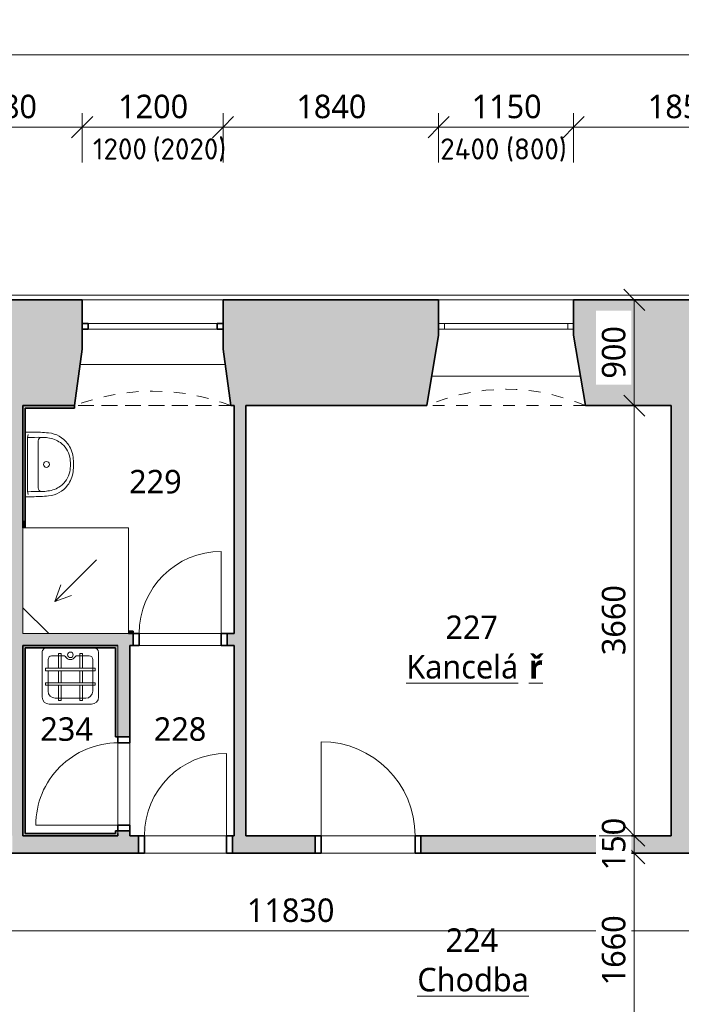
# Model space of a CAD drawing. Header units: metres. Extents: x -2.8 to 41.5, y -4.4 to 31.
# Tile 20 of 22: x 25.7 to 31.3, y 8.8 to 17.1. Entities that reach past the tile are written whole.
import ezdxf

# ---------------------------------------------------------------- set-up
doc = ezdxf.new("R2010")
doc.units = ezdxf.units.M
doc.linetypes.add('AV - Cerch_ 1 tecka 2mm', pattern=[0.004, 0.002, -0.001, 0, -0.001])
doc.layers.add('AV-KOTY', color=5, linetype='Continuous', lineweight=13, true_color=0x0000ff)
doc.layers.add('AV-MISTNOSTI', color=5, linetype='Continuous', lineweight=5, true_color=0x0000ff)
for name, color, linetype, lineweight in [('AV-KOTY-100', 7, 'Continuous', 5), ('AV-SRAFY', 7, 'Continuous', 35), ('AV-STAVBA', 7, 'Continuous', 18), ('AV-VYBAVENI', 7, 'Continuous', 18)]:
    doc.layers.add(name, color=color, linetype=linetype, lineweight=lineweight)
doc.styles.add('ISOCPEUR', font='isocpeur.ttf', dxfattribs={"height": 0.18})
doc.styles.add('Trebuchet MS', font='trebuc.ttf', dxfattribs={"height": 0.2})
doc.styles.add('Trebuchet MS_B', font='trebuc.ttf', dxfattribs={"height": 0.2})
doc.dimstyles.new('2_mm_-_O_-_Blue_-_mm_-_zaokrouhlena', dxfattribs={"dimscale": 0.3048, "dimtxt": 0.20619, "dimasz": 0.590551, "dimexe": 0.393701, "dimexo": 0.0625, "dimgap": 0.065617, "dimtad": 1, "dimdec": 0, "dimlfac": 1000, "dimrnd": 10, "dimzin": 0, "dimdsep": 46, "dimtxsty": 'Trebuchet MS', "dimblk1": 'OBLIQUE', "dimblk2": 'OBLIQUE', "dimsah": 1, "dimcen": 0.09, "dimazin": 0, "dimtfac": 1, "dimtdec": 4, "dimtix": 1, "dimtmove": 0, "dimatfit": 3, "dimfxl": 0.984252, "dimfxlon": 1, "dimtvp": 1, "dimtfill": 1, "dimtolj": 1, "dimtzin": 0, "dimarcsym": 2})

# ---------------------------------------------------------------- blocks, each defined once
blk = doc.blocks.new('DO_1-L_Ocel_ - 700x1970_150-958473-2NP')
at = {"layer": 'AV-STAVBA'}
for p, q in [((0.35, 0.775), (0.35, 0.075)), ((-0.35, 0.075), (0.35, 0.075)), ((-0.35, -0.075), (0.35, -0.075))]:
    blk.add_line(p, q, dxfattribs=at)
at = {"layer": 'AV-STAVBA', "linetype": 'AV - Cerch_ 1 tecka 2mm'}
for p, q in [((-0.4, 0.075), (0.4, 0.075)), ((-0.35, 0.075), (0.35, 0.075)), ((-0.4, -0.075), (0.4, -0.075)), ((-0.35, -0.075), (0.35, -0.075))]:
    blk.add_line(p, q, dxfattribs=at)
at = {"layer": 'AV-STAVBA', "lineweight": 35}
for p, q in [((-0.35, 0.075), (-0.4, 0.075)), ((-0.4, 0.075), (-0.4, -0.075)), ((-0.35, -0.075), (-0.35, 0.075)), ((0.4, 0.075), (0.35, 0.075)), ((0.35, 0.075), (0.35, -0.075)), ((0.4, -0.075), (0.4, 0.075)), ((-0.4, -0.075), (-0.35, -0.075)), ((0.35, -0.075), (0.4, -0.075))]:
    blk.add_line(p, q, dxfattribs=at)
at = {"layer": 'AV-STAVBA'}
blk.add_arc((0.35, 0.075), 0.7, 90, 180, dxfattribs=at)
blk = doc.blocks.new('DO_1-L_Ocel_ - 700x1970_100-947950-2NP')
at = {"layer": 'AV-STAVBA'}
for p, q in [((0.35, 0.75), (0.35, 0.05)), ((-0.35, 0.05), (0.35, 0.05)), ((-0.35, -0.05), (0.35, -0.05))]:
    blk.add_line(p, q, dxfattribs=at)
at = {"layer": 'AV-STAVBA', "linetype": 'AV - Cerch_ 1 tecka 2mm'}
for p, q in [((-0.4, 0.05), (0.4, 0.05)), ((-0.35, 0.05), (0.35, 0.05)), ((-0.4, -0.05), (0.4, -0.05)), ((-0.35, -0.05), (0.35, -0.05))]:
    blk.add_line(p, q, dxfattribs=at)
at = {"layer": 'AV-STAVBA', "lineweight": 35}
for p, q in [((-0.35, 0.05), (-0.4, 0.05)), ((-0.4, 0.05), (-0.4, -0.05)), ((-0.35, -0.05), (-0.35, 0.05)), ((0.4, 0.05), (0.35, 0.05)), ((0.35, 0.05), (0.35, -0.05)), ((0.4, -0.05), (0.4, 0.05)), ((-0.4, -0.05), (-0.35, -0.05)), ((0.35, -0.05), (0.4, -0.05))]:
    blk.add_line(p, q, dxfattribs=at)
at = {"layer": 'AV-STAVBA'}
blk.add_arc((0.35, 0.05), 0.7, 90, 180, dxfattribs=at)
blk = doc.blocks.new('DO_1-P_Ocel_ - 700x1970_100-947632-2NP')
at = {"layer": 'AV-STAVBA'}
for p, q in [((-0.35, 0.75), (-0.35, 0.05)), ((-0.35, 0.05), (0.35, 0.05)), ((-0.35, -0.05), (0.35, -0.05))]:
    blk.add_line(p, q, dxfattribs=at)
at = {"layer": 'AV-STAVBA', "linetype": 'AV - Cerch_ 1 tecka 2mm'}
for p, q in [((-0.4, 0.05), (0.4, 0.05)), ((-0.35, 0.05), (0.35, 0.05)), ((-0.4, -0.05), (0.4, -0.05)), ((-0.35, -0.05), (0.35, -0.05))]:
    blk.add_line(p, q, dxfattribs=at)
at = {"layer": 'AV-STAVBA', "lineweight": 35}
for p, q in [((-0.35, 0.05), (-0.4, 0.05)), ((-0.4, 0.05), (-0.4, -0.05)), ((-0.35, -0.05), (-0.35, 0.05)), ((0.4, 0.05), (0.35, 0.05)), ((0.35, 0.05), (0.35, -0.05)), ((0.4, -0.05), (0.4, 0.05)), ((-0.4, -0.05), (-0.35, -0.05)), ((0.35, -0.05), (0.4, -0.05))]:
    blk.add_line(p, q, dxfattribs=at)
at = {"layer": 'AV-STAVBA'}
blk.add_arc((-0.35, 0.05), 0.7, 0, 90, dxfattribs=at)
blk = doc.blocks.new('DO_1-P_Ocel_ - 800x1970_150-917843-2NP')
at = {"layer": 'AV-STAVBA'}
for p, q in [((-0.4, 0.875), (-0.4, 0.075)), ((-0.4, 0.075), (0.4, 0.075)), ((-0.4, -0.075), (0.4, -0.075))]:
    blk.add_line(p, q, dxfattribs=at)
at = {"layer": 'AV-STAVBA', "linetype": 'AV - Cerch_ 1 tecka 2mm'}
for p, q in [((-0.45, 0.075), (0.45, 0.075)), ((-0.4, 0.075), (0.4, 0.075)), ((-0.45, -0.075), (0.45, -0.075)), ((-0.4, -0.075), (0.4, -0.075))]:
    blk.add_line(p, q, dxfattribs=at)
at = {"layer": 'AV-STAVBA', "lineweight": 35}
for p, q in [((-0.4, 0.075), (-0.45, 0.075)), ((-0.45, 0.075), (-0.45, -0.075)), ((-0.4, -0.075), (-0.4, 0.075)), ((0.45, 0.075), (0.4, 0.075)), ((0.4, 0.075), (0.4, -0.075)), ((0.45, -0.075), (0.45, 0.075)), ((-0.45, -0.075), (-0.4, -0.075)), ((0.4, -0.075), (0.45, -0.075))]:
    blk.add_line(p, q, dxfattribs=at)
at = {"layer": 'AV-STAVBA'}
blk.add_arc((-0.4, 0.075), 0.8, 0, 90, dxfattribs=at)
blk = doc.blocks.new('GM_Nika_zkosené ostění - v900-1163113-2NP')
at = {"layer": 'AV-STAVBA', "linetype": 'AV - Cerch_ 1 tecka 2mm', "lineweight": 13}
blk.add_line((-0.55, 0.45), (0.8, 0.45), dxfattribs=at)
blk = doc.blocks.new('WI_2-2_bez středního sloupku_s příčlemi - 1150x2400-1162495-2NP')
at = {"layer": 'AV-STAVBA'}
for p, q in [((-0.575, 0.2), (-0.575, 0.25)), ((-0.575, 0.25), (0.575, 0.25)), ((-0.575, 0.2), (0.575, 0.2)), ((-0.525, 0.2), (-0.525, 0.25)), ((0.525, 0.2), (0.525, 0.25)), ((0.575, 0.2), (0.575, 0.25))]:
    blk.add_line(p, q, dxfattribs=at)
blk = doc.blocks.new('GM_Nika se zkoseným ostěním a klenutým nadpražím - 1150x2500_600-1162731-2NP')
at = {"layer": 'AV-STAVBA', "linetype": 'AV - Cerch_ 1 tecka 2mm', "lineweight": 13}
for p, q in [((0.575, 0.45), (-0.575, 0.45)), ((0.675, -0.45), (-0.675, -0.45))]:
    blk.add_line(p, q, dxfattribs=at)
blk.add_arc((0, -2.0137), 1.7031, 66.65103, 113.34897, dxfattribs=at)
blk = doc.blocks.new('WI_2_bez středního sloupku_s příčlí - 1150x1200-1170536-2NP')
at = {"layer": 'AV-STAVBA', "linetype": 'AV - Cerch_ 1 tecka 2mm', "lineweight": 13}
for p, q in [((1.73, 0.45), (0.53, 0.45)), ((1.73, -0.45), (0.53, -0.45))]:
    blk.add_line(p, q, dxfattribs=at)
at = {"layer": 'AV-STAVBA', "lineweight": 35}
for p, q in [((0.53, -0.25), (0.53, -0.2)), ((0.53, -0.2), (0.58, -0.2)), ((0.58, -0.25), (0.53, -0.25)), ((0.58, -0.2), (0.58, -0.25)), ((1.68, -0.25), (1.68, -0.2)), ((1.68, -0.2), (1.73, -0.2)), ((1.73, -0.25), (1.68, -0.25)), ((1.73, -0.2), (1.73, -0.25))]:
    blk.add_line(p, q, dxfattribs=at)
at = {"layer": 'AV-STAVBA'}
for p, q in [((0.53, -0.2), (0.53, -0.25)), ((0.53, -0.2), (1.73, -0.2)), ((0.53, -0.25), (1.73, -0.25)), ((1.68, -0.2), (0.58, -0.2)), ((0.58, -0.2), (0.58, -0.25)), ((0.58, -0.25), (1.68, -0.25)), ((1.68, -0.2), (1.68, -0.25)), ((1.73, -0.2), (1.73, -0.25))]:
    blk.add_line(p, q, dxfattribs=at)
blk = doc.blocks.new('GM_Nika se zkoseným ostěním a klenutým nadpražím - 1200x1320_480-1170710-2NP')
at = {"layer": 'AV-STAVBA', "linetype": 'AV - Cerch_ 1 tecka 2mm', "lineweight": 13}
for p, q in [((0.6, 0.45), (-0.6, 0.45)), ((0.665, -0.45), (-0.665, -0.45))]:
    blk.add_line(p, q, dxfattribs=at)
blk.add_arc((0, -2.1763), 1.85, 68.933, 111.067, dxfattribs=at)
blk = doc.blocks.new('GM_Nika_zkosené ostění - v2120-1171532-2NP')
at = {"layer": 'AV-STAVBA', "linetype": 'AV - Cerch_ 1 tecka 2mm', "lineweight": 13}
blk.add_line((-0.54, 0.45), (0.79, 0.45), dxfattribs=at)
blk = doc.blocks.new('Koncepční Výlevka - 480x480-1479807-2NP')
at = {"layer": 'AV-VYBAVENI'}
for p, q in [((-0.115, 0.05), (-0.115, 0.4302)), ((-0.055, 0.49), (0.3052, 0.49)), ((-0.005, 0.44), (0.2552, 0.44)), ((0.0209, 0.4593), (0.0436, 0.4593)), ((0.0209, 0.33), (0.0209, 0.4593)), ((0.0436, 0.4593), (0.0436, 0.33)), ((0.2043, 0.4593), (0.2271, 0.4593)), ((0.2043, 0.33), (0.2043, 0.4593)), ((0.2271, 0.4593), (0.2271, 0.33)), ((0.365, 0.43), (0.365, 0.0502)), ((-0.065, 0.11), (-0.065, 0.3801)), ((0.315, 0.3801), (0.315, 0.2064)), ((-0.0872, 0.33), (0.3365, 0.33)), ((-0.0872, 0.3087), (-0.0872, 0.33)), ((0.3365, 0.3087), (-0.0872, 0.3087)), ((0.0209, 0.2064), (0.0209, 0.3087)), ((0.0436, 0.3087), (0.0436, 0.2064)), ((0.2043, 0.2064), (0.2043, 0.3087)), ((0.2271, 0.3087), (0.2271, 0.2064)), ((0.3365, 0.33), (0.3365, 0.3087)), ((-0.0872, 0.2064), (0.3365, 0.2064)), ((-0.0872, 0.1851), (-0.0872, 0.2064)), ((0.3365, 0.1851), (-0.0872, 0.1851)), ((0.0209, 0.0601), (0.0209, 0.1851)), ((0.0436, 0.1851), (0.0436, 0.0601)), ((0.2043, 0.0601), (0.2043, 0.1851)), ((0.2271, 0.1851), (0.2271, 0.0601)), ((0.315, 0.1851), (0.315, 0.1101)), ((0.3365, 0.2064), (0.3365, 0.1851)), ((0.0752, 0.08), (0.0846, 0.0864)), ((0.1654, 0.0864), (0.1748, 0.08)), ((-0.035, 0.08), (0.0752, 0.08)), ((0.0436, 0.0601), (0.0209, 0.0601)), ((0.1748, 0.08), (0.285, 0.08)), ((0.2271, 0.0601), (0.2043, 0.0601))]:
    blk.add_line(p, q, dxfattribs=at)
blk.add_circle((0.125, 0.0707), 0.0234, dxfattribs=at)
for centre, radius, start, end in [((-0.055, 0.43), 0.06, 90, 179.80888), ((-0.005, 0.38), 0.06, 90, 179.87038), ((0.255, 0.38), 0.06, 0.09691, 89.81457), ((0.305, 0.43), 0.06, 0, 89.814), ((-0.035, 0.11), 0.03, 180, 270.07847), ((0.125, 0.0659), 0.0453, 26.82606, 153.17386), ((0.285, 0.11), 0.03, 270.00002, 0.14738), ((-0.075, 0.05), 0.04, 180, 270), ((0.325, 0.05), 0.04, 270, 0.23407)]:
    blk.add_arc(centre, radius, start, end, dxfattribs=at)
blk = doc.blocks.new('PF_Koncepční sprchový kout - vpusť rohová-1490966-2NP')
at = {"layer": 'AV-VYBAVENI'}
for p, q in [((-0.4053, 0), (-0.4053, -0.9)), ((0.4947, -0.9), (0.4947, 0)), ((0.4947, 0), (-0.4053, 0)), ((0.4947, -0.22), (0.2747, 0)), ((0.2215, -0.2732), (-0.1321, -0.6268)), ((0.2215, -0.2732), (0.0805, -0.3245)), ((0.2215, -0.2732), (0.1702, -0.4142)), ((-0.4053, -0.9), (0.4947, -0.9))]:
    blk.add_line(p, q, dxfattribs=at)
blk = doc.blocks.new('Koncepční umyvadlo - 550x400-1470811-2NP')
at = {"layer": 'AV-VYBAVENI'}
for p, q in [((-0.075, 0.12), (0.125, 0.12)), ((0.125, 0.12), (0.325, 0.12)), ((-0.15, 0.0696), (-0.15, 0.01)), ((-0.13, 0.0342), (-0.1027, 0.03)), ((-0.1027, 0.03), (0.3527, 0.03)), ((0.3527, 0.03), (0.38, 0.0342)), ((0.4, 0.01), (0.4, 0.0696))]:
    blk.add_line(p, q, dxfattribs=at)
blk.add_circle((0.125, 0.191), 0.025, dxfattribs=at)
for centre, radius, start, end in [((0.125, 0.0213), 0.4007, 81.12195, 98.87805), ((0.0863, 0.1873), 0.2303, 126.98722, 174.63967), ((0.1108, 0.183), 0.2128, 102.9464, 143.51515), ((0.087, 0.1893), 0.2291, 95.97223, 127.42411), ((0.125, -0.0054), 0.4007, 81.12195, 98.87805), ((0.163, 0.1893), 0.2291, 52.57589, 84.02777), ((0.1392, 0.183), 0.2128, 36.48485, 77.0536), ((0.1637, 0.1873), 0.2303, 5.36033, 53.01278), ((0.1142, 0.1817), 0.2163, 143.76118, 174.20939), ((0.1358, 0.1817), 0.2163, 5.79061, 36.23882), ((1.3731, 0.0627), 1.5231, 174.49277, 179.73823), ((0.092, 0.1621), 0.1973, 167.88867, 183.52869), ((0.158, 0.1621), 0.1973, 356.47131, 12.11133), ((-1.1231, 0.0627), 1.5231, 0.26177, 5.50723), ((1.2179, 0.1148), 1.3234, 178.47706, 183.67527), ((-0.075, 0.15), 0.03, 180, 270), ((0.325, 0.15), 0.03, 270, 360), ((-0.9659, 0.1148), 1.3213, 356.32077, 1.52691)]:
    blk.add_arc(centre, radius, start, end, dxfattribs=at)
blk = doc.blocks.new('Řísma 2NP_ vnitroblok - Řísma 2NP_ vnitroblok-1646675-2NP')
at = {"layer": 'AV-STAVBA'}
blk.add_line((25.2351, 14.789), (39.7648, 14.789), dxfattribs=at)
blk = doc.blocks.new('DIMBLOCK34-2NP')
at = {"layer": 'AV-KOTY-100', "color": 5, "true_color": 0x0000ff}
for p, q in [((22.0748, 9.378), (22.0748, 9.678)), ((33.9048, 9.378), (33.9048, 9.678)), ((22.0748, 9.378), (22.1648, 9.468)), ((33.9048, 9.378), (33.9948, 9.468)), ((22.0748, 9.378), (21.9848, 9.288)), ((22.0748, 9.378), (33.9048, 9.378)), ((22.0748, 9.378), (22.0748, 9.258)), ((33.9048, 9.378), (33.8148, 9.288)), ((33.9048, 9.378), (33.9048, 9.258))]:
    blk.add_line(p, q, dxfattribs=at)
at = {"layer": 'AV-KOTY-100', "color": 0, "insert": (27.6229, 9.6539), "char_height": 0.2, "width": 0.880677, "attachment_point": 1, "line_spacing_factor": 1.048425, "style": 'Trebuchet MS', "bg_fill": 3, "box_fill_scale": 1.25, "bg_fill_color": 256, "bg_fill_true_color": 13158600, "bg_fill_transparency": 0}
blk.add_mtext('11830', dxfattribs=at)
blk = doc.blocks.new('_Oblique')
at = {"color": 0, "linetype": 'ByBlock', "lineweight": -2}
blk.add_line((-0.5, -0.5), (0.5, 0.5), dxfattribs=at)
blk = doc.blocks.new('DIMBLOCK90-2NP')
at = {"layer": 'AV-KOTY-100', "color": 5, "true_color": 0x0000ff}
for p, q in [((24.8448, 16.2186), (24.8448, 16.3386)), ((24.8448, 16.2186), (24.9348, 16.3086)), ((26.2198, 16.2186), (26.2198, 16.3386)), ((26.2198, 16.2186), (26.3098, 16.3086)), ((24.8448, 16.2186), (24.7548, 16.1286)), ((24.8448, 16.2186), (26.2198, 16.2186)), ((24.8448, 16.2186), (24.8448, 15.9186)), ((26.2198, 16.2186), (26.1298, 16.1286)), ((26.2198, 16.2186), (26.2198, 15.9186))]:
    blk.add_line(p, q, dxfattribs=at)
at = {"layer": 'AV-KOTY-100', "color": 0, "insert": (25.2388, 16.4946), "char_height": 0.2, "width": 0.704541, "attachment_point": 1, "line_spacing_factor": 1.048425, "style": 'Trebuchet MS', "bg_fill": 3, "box_fill_scale": 1.25, "bg_fill_color": 256, "bg_fill_true_color": 13158600, "bg_fill_transparency": 0}
blk.add_mtext('1380', dxfattribs=at)
blk = doc.blocks.new('DIMBLOCK91-2NP')
at = {"layer": 'AV-KOTY-100', "color": 5, "true_color": 0x0000ff}
for p, q in [((26.2198, 16.2186), (26.2198, 16.3386)), ((26.2198, 16.2186), (26.3098, 16.3086)), ((27.4198, 16.2186), (27.4198, 16.3386)), ((27.4198, 16.2186), (27.5098, 16.3086)), ((26.2198, 16.2186), (26.1298, 16.1286)), ((26.2198, 16.2186), (27.4198, 16.2186)), ((26.2198, 16.2186), (26.2198, 15.9186)), ((27.4198, 16.2186), (27.3298, 16.1286)), ((27.4198, 16.2186), (27.4198, 15.9186))]:
    blk.add_line(p, q, dxfattribs=at)
at = {"layer": 'AV-KOTY-100', "color": 0, "insert": (26.5263, 16.4946), "char_height": 0.2, "width": 0.704541, "attachment_point": 1, "line_spacing_factor": 1.048425, "style": 'Trebuchet MS', "bg_fill": 3, "box_fill_scale": 1.25, "bg_fill_color": 256, "bg_fill_true_color": 13158600, "bg_fill_transparency": 0}
blk.add_mtext('1200', dxfattribs=at)
blk = doc.blocks.new('DIMBLOCK92-2NP')
at = {"layer": 'AV-KOTY-100', "color": 5, "true_color": 0x0000ff}
for p, q in [((27.4198, 16.2186), (27.4198, 16.3386)), ((27.4198, 16.2186), (27.5098, 16.3086)), ((29.2548, 16.2186), (29.2548, 16.3386)), ((29.2548, 16.2186), (29.3448, 16.3086)), ((27.4198, 16.2186), (27.3298, 16.1286)), ((27.4198, 16.2186), (29.2548, 16.2186)), ((27.4198, 16.2186), (27.4198, 15.9186)), ((29.2548, 16.2186), (29.1648, 16.1286)), ((29.2548, 16.2186), (29.2548, 15.9186))]:
    blk.add_line(p, q, dxfattribs=at)
at = {"layer": 'AV-KOTY-100', "color": 0, "insert": (28.0438, 16.4946), "char_height": 0.2, "width": 0.704541, "attachment_point": 1, "line_spacing_factor": 1.048425, "style": 'Trebuchet MS', "bg_fill": 3, "box_fill_scale": 1.25, "bg_fill_color": 256, "bg_fill_true_color": 13158600, "bg_fill_transparency": 0}
blk.add_mtext('1840', dxfattribs=at)
blk = doc.blocks.new('DIMBLOCK93-2NP')
at = {"layer": 'AV-KOTY-100', "color": 5, "true_color": 0x0000ff}
for p, q in [((29.2548, 16.2186), (29.2548, 16.3386)), ((29.2548, 16.2186), (29.3448, 16.3086)), ((30.4048, 16.2186), (30.4048, 16.3386)), ((30.4048, 16.2186), (30.4948, 16.3086)), ((29.2548, 16.2186), (29.1648, 16.1286)), ((29.2548, 16.2186), (30.4048, 16.2186)), ((29.2548, 16.2186), (29.2548, 15.9186)), ((30.4048, 16.2186), (30.3148, 16.1286)), ((30.4048, 16.2186), (30.4048, 15.9186))]:
    blk.add_line(p, q, dxfattribs=at)
at = {"layer": 'AV-KOTY-100', "color": 0, "insert": (29.5363, 16.4946), "char_height": 0.2, "width": 0.704541, "attachment_point": 1, "line_spacing_factor": 1.048425, "style": 'Trebuchet MS', "bg_fill": 3, "box_fill_scale": 1.25, "bg_fill_color": 256, "bg_fill_true_color": 13158600, "bg_fill_transparency": 0}
blk.add_mtext('1150', dxfattribs=at)
blk = doc.blocks.new('DIMBLOCK94-2NP')
at = {"layer": 'AV-KOTY-100', "color": 5, "true_color": 0x0000ff}
for p, q in [((30.4048, 16.2186), (30.4048, 16.3386)), ((30.4048, 16.2186), (30.4948, 16.3086)), ((32.2548, 16.2186), (32.2548, 16.3386)), ((32.2548, 16.2186), (32.3448, 16.3086)), ((30.4048, 16.2186), (30.3148, 16.1286)), ((30.4048, 16.2186), (32.2548, 16.2186)), ((30.4048, 16.2186), (30.4048, 15.9186)), ((32.2548, 16.2186), (32.1648, 16.1286)), ((32.2548, 16.2186), (32.2548, 15.9186))]:
    blk.add_line(p, q, dxfattribs=at)
at = {"layer": 'AV-KOTY-100', "color": 0, "insert": (31.0363, 16.4946), "char_height": 0.2, "width": 0.704541, "attachment_point": 1, "line_spacing_factor": 1.048425, "style": 'Trebuchet MS', "bg_fill": 3, "box_fill_scale": 1.25, "bg_fill_color": 256, "bg_fill_true_color": 13158600, "bg_fill_transparency": 0}
blk.add_mtext('1850', dxfattribs=at)
blk = doc.blocks.new('DIMBLOCK126-2NP')
at = {"layer": 'AV-KOTY-100', "color": 5, "true_color": 0x0000ff}
for p, q in [((30.921, 10.0382), (30.831, 10.1282)), ((30.921, 10.0382), (30.621, 10.0382)), ((30.921, 8.3782), (30.921, 10.0382)), ((30.921, 10.0382), (31.011, 9.9482)), ((30.921, 10.0382), (31.041, 10.0382)), ((30.921, 8.3782), (30.831, 8.4682)), ((30.921, 8.3782), (30.621, 8.3782)), ((30.921, 8.3782), (31.011, 8.2882)), ((30.921, 8.3782), (31.041, 8.3782))]:
    blk.add_line(p, q, dxfattribs=at)
at = {"layer": 'AV-KOTY-100', "color": 0, "insert": (30.6451, 8.9146), "char_height": 0.2, "width": 0.704541, "attachment_point": 1, "rotation": 90, "line_spacing_factor": 1.048425, "style": 'Trebuchet MS', "bg_fill": 3, "box_fill_scale": 1.25, "bg_fill_color": 256, "bg_fill_true_color": 13158600, "bg_fill_transparency": 0}
blk.add_mtext('1660', dxfattribs=at)
blk = doc.blocks.new('DIMBLOCK127-2NP')
at = {"layer": 'AV-KOTY-100', "color": 5, "true_color": 0x0000ff}
for p, q in [((30.921, 10.1882), (30.831, 10.2782)), ((30.921, 10.1882), (30.621, 10.1882)), ((30.921, 10.0382), (30.921, 10.1882)), ((30.921, 10.1882), (31.011, 10.0982)), ((30.921, 10.1882), (31.041, 10.1882)), ((30.921, 10.0382), (30.831, 10.1282)), ((30.921, 10.0382), (30.621, 10.0382)), ((30.921, 10.0382), (31.011, 9.9482)), ((30.921, 10.0382), (31.041, 10.0382))]:
    blk.add_line(p, q, dxfattribs=at)
at = {"layer": 'AV-KOTY-100', "color": 0, "insert": (30.6451, 9.893), "char_height": 0.2, "width": 0.528406, "attachment_point": 1, "rotation": 90, "line_spacing_factor": 1.048425, "style": 'Trebuchet MS', "bg_fill": 3, "box_fill_scale": 1.25, "bg_fill_color": 256, "bg_fill_true_color": 13158600, "bg_fill_transparency": 0}
blk.add_mtext('150', dxfattribs=at)
blk = doc.blocks.new('DIMBLOCK128-2NP')
at = {"layer": 'AV-KOTY-100', "color": 5, "true_color": 0x0000ff}
for p, q in [((30.921, 13.8482), (30.831, 13.9382)), ((30.921, 13.8482), (30.621, 13.8482)), ((30.921, 10.1882), (30.921, 13.8482)), ((30.921, 13.8482), (31.011, 13.7582)), ((30.921, 13.8482), (31.041, 13.8482)), ((30.921, 10.1882), (30.831, 10.2782)), ((30.921, 10.1882), (30.621, 10.1882)), ((30.921, 10.1882), (31.011, 10.0982)), ((30.921, 10.1882), (31.041, 10.1882))]:
    blk.add_line(p, q, dxfattribs=at)
at = {"layer": 'AV-KOTY-100', "color": 0, "insert": (30.6451, 11.7246), "char_height": 0.2, "width": 0.704541, "attachment_point": 1, "rotation": 90, "line_spacing_factor": 1.048425, "style": 'Trebuchet MS', "bg_fill": 3, "box_fill_scale": 1.25, "bg_fill_color": 256, "bg_fill_true_color": 13158600, "bg_fill_transparency": 0}
blk.add_mtext('3660', dxfattribs=at)
blk = doc.blocks.new('DIMBLOCK129-2NP')
at = {"layer": 'AV-KOTY-100', "color": 5, "true_color": 0x0000ff}
for p, q in [((30.921, 14.7482), (30.831, 14.8382)), ((30.921, 14.7482), (30.621, 14.7482)), ((30.921, 13.8482), (30.921, 14.7482)), ((30.921, 14.7482), (31.011, 14.6582)), ((30.921, 14.7482), (31.041, 14.7482)), ((30.921, 13.8482), (30.831, 13.9382)), ((30.921, 13.8482), (30.621, 13.8482)), ((30.921, 13.8482), (31.011, 13.7582)), ((30.921, 13.8482), (31.041, 13.8482))]:
    blk.add_line(p, q, dxfattribs=at)
at = {"layer": 'AV-KOTY-100', "color": 0, "insert": (30.6451, 14.078), "char_height": 0.2, "width": 0.528406, "attachment_point": 1, "rotation": 90, "line_spacing_factor": 1.048425, "style": 'Trebuchet MS', "bg_fill": 3, "box_fill_scale": 1.25, "bg_fill_color": 256, "bg_fill_true_color": 13158600, "bg_fill_transparency": 0}
blk.add_mtext('900', dxfattribs=at)
blk = doc.blocks.new('DIMBLOCK137-2NP')
at = {"layer": 'AV-KOTY-100', "color": 5, "true_color": 0x0000ff}
for p, q in [((6.1548, 16.833), (6.1548, 17.133)), ((39.7648, 16.833), (39.7648, 16.953)), ((6.1548, 16.833), (6.2448, 16.923)), ((39.7648, 16.833), (39.8548, 16.923)), ((6.1548, 16.833), (6.0648, 16.743)), ((6.1548, 16.833), (39.7648, 16.833)), ((6.1548, 16.833), (6.1548, 16.713)), ((39.7648, 16.833), (39.6748, 16.743)), ((39.7648, 16.833), (39.7648, 16.533))]:
    blk.add_line(p, q, dxfattribs=at)
at = {"layer": 'AV-KOTY-100', "color": 0, "insert": (22.5929, 17.1089), "char_height": 0.2, "width": 0.880677, "attachment_point": 1, "line_spacing_factor": 1.048425, "style": 'Trebuchet MS', "bg_fill": 3, "box_fill_scale": 1.25, "bg_fill_color": 256, "bg_fill_true_color": 13158600, "bg_fill_transparency": 0}
blk.add_mtext('33610', dxfattribs=at)

msp = doc.modelspace()

# ---------------------------------------------------------------- hatches: boundary and pattern name
at = {"layer": 'AV-SRAFY', "lineweight": 5}
h = msp.add_hatch(color=256, dxfattribs=at)
h.paths.add_polyline_path([(24.9848, 13.8482), (25.7148, 13.8482), (25.7148, 14.7482), (24.8448, 14.7482), (24.8448, 13.8482)])
h.paths.add_polyline_path([(35.8148, 13.8482), (37.3048, 13.8482), (37.4048, 14.4482), (37.4048, 14.7482), (35.7148, 14.7482), (35.7148, 14.4484)])
h.paths.add_polyline_path([(31.2348, 13.8482), (32.1548, 13.8482), (32.2548, 14.4484), (32.2548, 14.7482), (30.4048, 14.7482), (30.4048, 14.4484), (30.5048, 13.8482), (30.6901, 13.8482)])
h.paths.add_polyline_path([(39.2348, 13.8482), (39.2348, 14.7482), (38.5548, 14.7482), (38.5548, 14.4482), (38.6548, 13.8482)])
h.paths.add_polyline_path([(34.0548, 13.8482), (34.4648, 13.8482), (34.5648, 14.4484), (34.5648, 14.7482), (33.4048, 14.7482), (33.4048, 14.4484), (33.5048, 13.8482), (33.9048, 13.8482)])
h.paths.add_polyline_path([(24.1148, 13.8482), (24.3948, 13.8482), (24.3948, 14.7482), (24.0648, 14.7482), (24.0648, 13.8482)])
h.paths.add_polyline_path([(27.6148, 13.8482), (29.1548, 13.8482), (29.2548, 14.4484), (29.2548, 14.7482), (27.5148, 14.7482), (27.5148, 13.8482)])
h = msp.add_hatch(color=256, dxfattribs=at)
h.paths.add_polyline_path([(26.1548, 13.8482), (26.2198, 14.3282), (26.2198, 14.7482), (25.7148, 14.7482), (25.7148, 13.8482)])
h.paths.add_polyline_path([(27.5148, 13.8482), (27.5148, 14.7482), (27.4198, 14.7482), (27.4198, 14.3282), (27.4848, 13.8482)])
for points in [[(25.7148, 10.1882), (25.7148, 13.8482), (25.6148, 13.8482), (25.6148, 10.1882), (25.6248, 10.1882)], [(25.7148, 12.8682), (25.7348, 12.8682), (25.7348, 13.8482), (25.7148, 13.8482), (25.7148, 13.2654)], [(25.7348, 13.8282), (26.1548, 13.8282), (26.1548, 13.8482), (25.7348, 13.8482)], [(27.6148, 10.1882), (27.6148, 13.8482), (27.5148, 13.8482), (27.5148, 10.1882)]]:
    msp.add_hatch(color=256, dxfattribs=at).paths.add_polyline_path(points)
at = {"layer": 'AV-SRAFY', "lineweight": 18}
for points in [[(31.5148, 10.1882), (31.5148, 13.8482), (31.2348, 13.8482), (31.2348, 10.1882)], [(25.7348, 12.8082), (25.7348, 12.8682), (25.7148, 12.8682), (25.7148, 12.8082)], [(26.6548, 11.9082), (26.6548, 11.9282), (26.6148, 11.9282), (26.6148, 11.9082)], [(25.7148, 10.1882), (25.7348, 10.1882), (25.7348, 11.8082), (25.7148, 11.8082), (25.7148, 11.0448)], [(26.5048, 11.7882), (26.5048, 11.8082), (25.7348, 11.8082), (25.7348, 11.7882)], [(26.5248, 10.1882), (26.5248, 10.2082), (25.7348, 10.2082), (25.7348, 10.1882)]]:
    msp.add_hatch(color=256, dxfattribs=at).paths.add_polyline_path(points)
h = msp.add_hatch(color=256, dxfattribs=at)
h.paths.add_polyline_path([(26.6148, 11.8082), (26.6548, 11.8082), (26.6548, 11.9082), (25.7148, 11.9082), (25.7148, 11.8082), (26.5367, 11.8082)])
h.paths.add_polyline_path([(27.4548, 11.8082), (27.5148, 11.8082), (27.5148, 11.9082), (27.4548, 11.9082)])
h = msp.add_hatch(color=256, dxfattribs=at)
h.paths.add_polyline_path([(26.5248, 10.2082), (26.5248, 10.2282), (26.5048, 10.2282), (26.5048, 10.2082)])
h.paths.add_polyline_path([(26.5048, 11.0282), (26.5248, 11.0282), (26.5248, 11.8082), (26.5048, 11.8082), (26.5048, 11.0448)])
h = msp.add_hatch(color=256, dxfattribs=at)
h.paths.add_polyline_path([(26.5367, 10.1882), (26.6248, 10.1882), (26.6248, 10.2282), (26.5248, 10.2282), (26.5248, 10.1882)])
h.paths.add_polyline_path([(26.5367, 11.0282), (26.6248, 11.0282), (26.6248, 11.8082), (26.5248, 11.8082), (26.5248, 11.0282)])
h = msp.add_hatch(color=256, dxfattribs=at)
h.paths.add_polyline_path([(33.9048, 10.0382), (33.9048, 10.1882), (33.3148, 10.1882), (33.3148, 10.0382)])
h.paths.add_polyline_path([(32.4148, 10.0382), (32.4148, 10.1882), (29.1048, 10.1882), (29.1048, 10.0382), (30.6901, 10.0382)])
h.paths.add_polyline_path([(26.5367, 10.0382), (26.6998, 10.0382), (26.6998, 10.1882), (25.6248, 10.1882), (25.6248, 10.0382)])
h.paths.add_polyline_path([(27.9212, 10.0382), (28.2048, 10.0382), (28.2048, 10.1882), (27.4998, 10.1882), (27.4998, 10.0382)])
h.paths.add_polyline_path([(22.8748, 10.0382), (24.7248, 10.0382), (24.7248, 10.1882), (22.8748, 10.1882)])

# ---------------------------------------------------------------- linework, layer by layer
at = {"layer": 'AV-STAVBA', "lineweight": 35}
for p, q in [((24.8448, 14.7482), (26.2198, 14.7482)), ((26.2198, 14.5482), (26.2198, 14.7482)), ((29.2548, 14.7482), (27.4198, 14.7482)), ((27.4198, 14.5482), (27.4198, 14.7482)), ((29.2548, 14.4484), (29.2548, 14.7482)), ((32.2548, 14.7482), (30.4048, 14.7482)), ((30.4048, 14.4484), (30.4048, 14.7482)), ((26.2198, 14.3282), (26.2198, 14.4982)), ((27.4198, 14.3282), (27.4198, 14.4982)), ((29.1548, 13.8482), (29.2548, 14.4484)), ((30.5048, 13.8482), (30.4048, 14.4484)), ((26.1548, 13.8482), (26.2198, 14.3282)), ((27.4848, 13.8482), (27.4198, 14.3282)), ((25.7148, 13.8482), (25.7148, 12.8082)), ((26.1548, 13.8482), (25.7148, 13.8482)), ((25.7348, 13.8282), (25.7348, 12.8082)), ((26.1548, 13.8282), (25.7348, 13.8282)), ((26.1548, 13.8282), (26.1548, 13.8482)), ((27.4848, 13.8482), (27.5148, 13.8482)), ((27.5148, 11.9082), (27.5148, 13.8482)), ((27.6148, 13.8482), (27.6148, 10.1882)), ((29.1548, 13.8482), (27.6148, 13.8482)), ((30.5048, 13.8482), (31.2348, 13.8482)), ((31.2348, 13.8482), (31.2348, 10.1882)), ((26.6548, 11.9282), (26.6148, 11.9282)), ((26.6548, 11.9082), (26.6148, 11.9082)), ((26.6548, 11.8082), (26.6548, 11.9282)), ((27.5148, 11.9082), (27.4548, 11.9082)), ((27.4548, 11.9082), (27.4548, 11.8082)), ((25.7148, 11.8082), (25.7148, 10.1882)), ((25.7148, 11.8082), (26.5248, 11.8082)), ((25.7348, 10.2082), (25.7348, 11.7882)), ((25.7348, 11.7882), (26.5048, 11.7882)), ((26.5048, 11.7882), (26.5048, 11.0282)), ((26.6248, 11.8082), (26.6548, 11.8082)), ((26.6248, 11.0282), (26.6248, 11.8082)), ((27.4548, 11.8082), (27.5148, 11.8082)), ((27.5148, 10.1882), (27.5148, 11.8082)), ((26.5048, 11.0282), (26.6248, 11.0282)), ((26.6248, 10.2282), (26.5048, 10.2282)), ((26.5048, 10.2282), (26.5048, 10.2082)), ((26.6248, 10.1882), (26.6248, 10.2282)), ((26.5248, 10.1882), (25.7148, 10.1882)), ((26.5048, 10.2082), (25.7348, 10.2082)), ((26.5248, 10.2082), (26.5248, 10.1882)), ((26.6998, 10.1882), (26.6248, 10.1882)), ((26.6998, 10.0382), (26.6998, 10.1882)), ((27.5148, 10.1882), (27.4998, 10.1882)), ((27.4998, 10.1882), (27.4998, 10.0382)), ((28.2048, 10.1882), (27.6148, 10.1882)), ((28.2048, 10.0382), (28.2048, 10.1882)), ((31.2348, 10.1882), (29.1048, 10.1882)), ((29.1048, 10.1882), (29.1048, 10.0382)), ((25.6248, 10.0382), (26.6998, 10.0382)), ((27.4998, 10.0382), (28.2048, 10.0382)), ((29.1048, 10.0382), (32.4148, 10.0382))]:
    msp.add_line(p, q, dxfattribs=at)
at = {"layer": 'AV-STAVBA'}
for p, q in [((26.2198, 14.7482), (27.4198, 14.7482)), ((29.2548, 14.7482), (30.4048, 14.7482)), ((26.2022, 14.1982), (27.4374, 14.1982)), ((30.4631, 14.0982), (29.1965, 14.0982)), ((26.7048, 11.9082), (27.4048, 11.9082)), ((26.5248, 11.8082), (26.5248, 11.0282)), ((27.4048, 11.8082), (26.7048, 11.8082)), ((26.5248, 10.2782), (26.5248, 10.9782)), ((26.6248, 10.9782), (26.6248, 10.2782)), ((26.5248, 10.2282), (26.5248, 10.2082)), ((26.7498, 10.1882), (27.4498, 10.1882)), ((28.2548, 10.1882), (29.0548, 10.1882)), ((27.4498, 10.0382), (26.7498, 10.0382)), ((29.0548, 10.0382), (28.2548, 10.0382))]:
    msp.add_line(p, q, dxfattribs=at)

# ---------------------------------------------------------------- block references
for name, p in [('Řísma 2NP_ vnitroblok - Řísma 2NP_ vnitroblok-1646675-2NP', (0, 0)), ('WI_2-2_bez středního sloupku_s příčlemi - 1150x2400-1162495-2NP', (29.8298, 14.2982)), ('DO_1-L_Ocel_ - 700x1970_100-947950-2NP', (27.0548, 11.8582)), ('DO_1-P_Ocel_ - 800x1970_150-917843-2NP', (28.6548, 10.1132)), ('DO_1-L_Ocel_ - 700x1970_150-958473-2NP', (27.0998, 10.1132))]:
    msp.add_blockref(name, p, dxfattribs=at)
at = {"layer": 'AV-STAVBA', "linetype": 'AV - Cerch_ 1 tecka 2mm', "lineweight": 13}
for name, p in [('GM_Nika se zkoseným ostěním a klenutým nadpražím - 1200x1320_480-1170710-2NP', (26.8198, 14.2982)), ('GM_Nika se zkoseným ostěním a klenutým nadpražím - 1150x2500_600-1162731-2NP', (29.8298, 14.2982))]:
    msp.add_blockref(name, p, dxfattribs=at)
at = {"layer": 'AV-STAVBA', "linetype": 'AV - Cerch_ 1 tecka 2mm', "lineweight": 13, "rotation": 180}
for name, p in [('WI_2_bez středního sloupku_s příčlí - 1150x1200-1170536-2NP', (27.9498, 14.2982)), ('GM_Nika_zkosené ostění - v2120-1171532-2NP', (26.9448, 14.2982)), ('GM_Nika_zkosené ostění - v900-1163113-2NP', (29.9548, 14.2982))]:
    msp.add_blockref(name, p, dxfattribs=at)
at = {"layer": 'AV-STAVBA', "rotation": 89.99999999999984}
msp.add_blockref('DO_1-P_Ocel_ - 700x1970_100-947632-2NP', (26.5748, 10.6282), dxfattribs=at)
at = {"layer": 'AV-VYBAVENI'}
for name, p, rotation in [('Koncepční umyvadlo - 550x400-1470811-2NP', (25.7248, 13.4732), 270), ('PF_Koncepční sprchový kout - vpusť rohová-1490966-2NP', (26.2095, 11.9082), 180), ('Koncepční Výlevka - 480x480-1479807-2NP', (26.2448, 11.7982), 180)]:
    msp.add_blockref(name, p, dxfattribs=dict(at, rotation=rotation))

# ---------------------------------------------------------------- texts
at = {"layer": 'AV-KOTY', "lineweight": 5, "char_height": 0.18, "attachment_point": 1, "style": 'ISOCPEUR'}
for s, insert, width in [('1200', (26.3114, 16.1229), 0.569198), ('(2020)', (26.8196, 16.1229), 0.785654), ('2400', (29.2684, 16.1229), 0.633333), ('(800)', (29.8296, 16.1229), 0.633333)]:
    msp.add_mtext(s, dxfattribs=dict(at, insert=insert, width=width))
at = {"layer": 'AV-MISTNOSTI', "char_height": 0.2, "attachment_point": 1, "style": 'Trebuchet MS_B'}
for s, insert, width in [('229', (26.6201, 13.3015), 0.601266), ('227', (29.3134, 12.0622), 0.601266), ('\\LKancelá', (28.9794, 11.7259), 1.266666), ('\\L\\fTrebuchet MS|b1|i0|c238|p34|;\\Lř', (30.0245, 11.7259), 0.144304), ('234', (25.8634, 11.1958), 0.601266), ('228', (26.8301, 11.1958), 0.601266), ('224', (29.3149, 9.3998), 0.601266), ('\\LChodba', (29.0734, 9.0635), 1.186497)]:
    msp.add_mtext(s, dxfattribs=dict(at, insert=insert, width=width))

# ---------------------------------------------------------------- next in the draw order: dimensions: what is measured, and where the dimension line sits
at = {"layer": 'AV-KOTY', "lineweight": 5}
for base, p1, p2, override, picture, middle in [((26.2198, 16.2186), (24.8448, 15.9186), (26.2198, 15.9186), {"dimpost": '<>', "dimfxl": 1.375}, 'DIMBLOCK90-2NP', (25.5323, 16.3404)), ((33.9048, 9.378), (22.0748, 9.678), (33.9048, 9.678), {"dimpost": '<>', "dimfxl": 11.83}, 'DIMBLOCK34-2NP', (27.9898, 9.4997))]:
    dim = msp.add_linear_dim(base=base, p1=p1, p2=p2, dimstyle='2_mm_-_O_-_Blue_-_mm_-_zaokrouhlena', override=override, dxfattribs=at)
    dim.commit()
    dim.dimension.update_dxf_attribs({"geometry": picture, "text_midpoint": middle})

# ---------------------------------------------------------------- next in the draw order: dimensions: what is measured, and where the dimension line sits
dim = msp.add_linear_dim(base=(27.4198, 16.2186), p1=(26.2198, 15.9186), p2=(27.4198, 15.9186), dimstyle='2_mm_-_O_-_Blue_-_mm_-_zaokrouhlena', override={"dimpost": '<>', "dimfxl": 1.2}, dxfattribs=at)
dim.commit()
dim.dimension.update_dxf_attribs({"geometry": 'DIMBLOCK91-2NP', "text_midpoint": (26.8198, 16.3404)})
dim = msp.add_linear_dim(base=(30.921, 10.0382), p1=(30.621, 8.3782), p2=(30.621, 10.0382), angle=90, dimstyle='2_mm_-_O_-_Blue_-_mm_-_zaokrouhlena', override={"dimpost": '<>', "dimfxl": 1.66}, dxfattribs=at)
dim.commit()
dim.dimension.update_dxf_attribs({"geometry": 'DIMBLOCK126-2NP', "text_midpoint": (30.7989, 9.2082)})

# ---------------------------------------------------------------- next in the draw order: dimensions: what is measured, and where the dimension line sits
dim = msp.add_linear_dim(base=(29.2548, 16.2186), p1=(27.4198, 15.9186), p2=(29.2548, 15.9186), dimstyle='2_mm_-_O_-_Blue_-_mm_-_zaokrouhlena', override={"dimpost": '<>', "dimfxl": 1.835}, dxfattribs=at)
dim.commit()
dim.dimension.update_dxf_attribs({"geometry": 'DIMBLOCK92-2NP', "text_midpoint": (28.3373, 16.3404)})
dim = msp.add_linear_dim(base=(30.921, 10.1882), p1=(30.621, 10.0382), p2=(30.621, 10.1882), angle=90, dimstyle='2_mm_-_O_-_Blue_-_mm_-_zaokrouhlena', override={"dimpost": '<>', "dimfxl": 0.15}, dxfattribs=at)
dim.commit()
dim.dimension.update_dxf_attribs({"geometry": 'DIMBLOCK127-2NP', "text_midpoint": (30.7992, 10.1132)})

# ---------------------------------------------------------------- next in the draw order: dimensions: what is measured, and where the dimension line sits
dim = msp.add_linear_dim(base=(30.4048, 16.2186), p1=(29.2548, 15.9186), p2=(30.4048, 15.9186), dimstyle='2_mm_-_O_-_Blue_-_mm_-_zaokrouhlena', override={"dimpost": '<>', "dimfxl": 1.15}, dxfattribs=at)
dim.commit()
dim.dimension.update_dxf_attribs({"geometry": 'DIMBLOCK93-2NP', "text_midpoint": (29.8298, 16.3404)})
dim = msp.add_linear_dim(base=(30.921, 13.8482), p1=(30.621, 10.1882), p2=(30.621, 13.8482), angle=90, dimstyle='2_mm_-_O_-_Blue_-_mm_-_zaokrouhlena', override={"dimpost": '<>', "dimfxl": 3.66}, dxfattribs=at)
dim.commit()
dim.dimension.update_dxf_attribs({"geometry": 'DIMBLOCK128-2NP', "text_midpoint": (30.7989, 12.0182)})

# ---------------------------------------------------------------- next in the draw order: dimensions: what is measured, and where the dimension line sits
dim = msp.add_linear_dim(base=(32.2548, 16.2186), p1=(30.4048, 15.9186), p2=(32.2548, 15.9186), dimstyle='2_mm_-_O_-_Blue_-_mm_-_zaokrouhlena', override={"dimpost": '<>', "dimfxl": 1.85}, dxfattribs=at)
dim.commit()
dim.dimension.update_dxf_attribs({"geometry": 'DIMBLOCK94-2NP', "text_midpoint": (31.3298, 16.3404)})
dim = msp.add_linear_dim(base=(30.921, 14.7482), p1=(30.621, 13.8482), p2=(30.621, 14.7482), angle=90, dimstyle='2_mm_-_O_-_Blue_-_mm_-_zaokrouhlena', override={"dimpost": '<>', "dimfxl": 0.9}, dxfattribs=at)
dim.commit()
dim.dimension.update_dxf_attribs({"geometry": 'DIMBLOCK129-2NP', "text_midpoint": (30.7989, 14.2982)})

# ---------------------------------------------------------------- next in the draw order: dimensions: what is measured, and where the dimension line sits
dim = msp.add_linear_dim(base=(39.7648, 16.833), p1=(6.1548, 17.133), p2=(39.7648, 16.533), dimstyle='2_mm_-_O_-_Blue_-_mm_-_zaokrouhlena', override={"dimpost": '<>', "dimfxl": 33.615355}, dxfattribs=at)
dim.commit()
dim.dimension.update_dxf_attribs({"geometry": 'DIMBLOCK137-2NP', "text_midpoint": (22.9598, 16.9551)})

doc.saveas('drawing.dxf')
